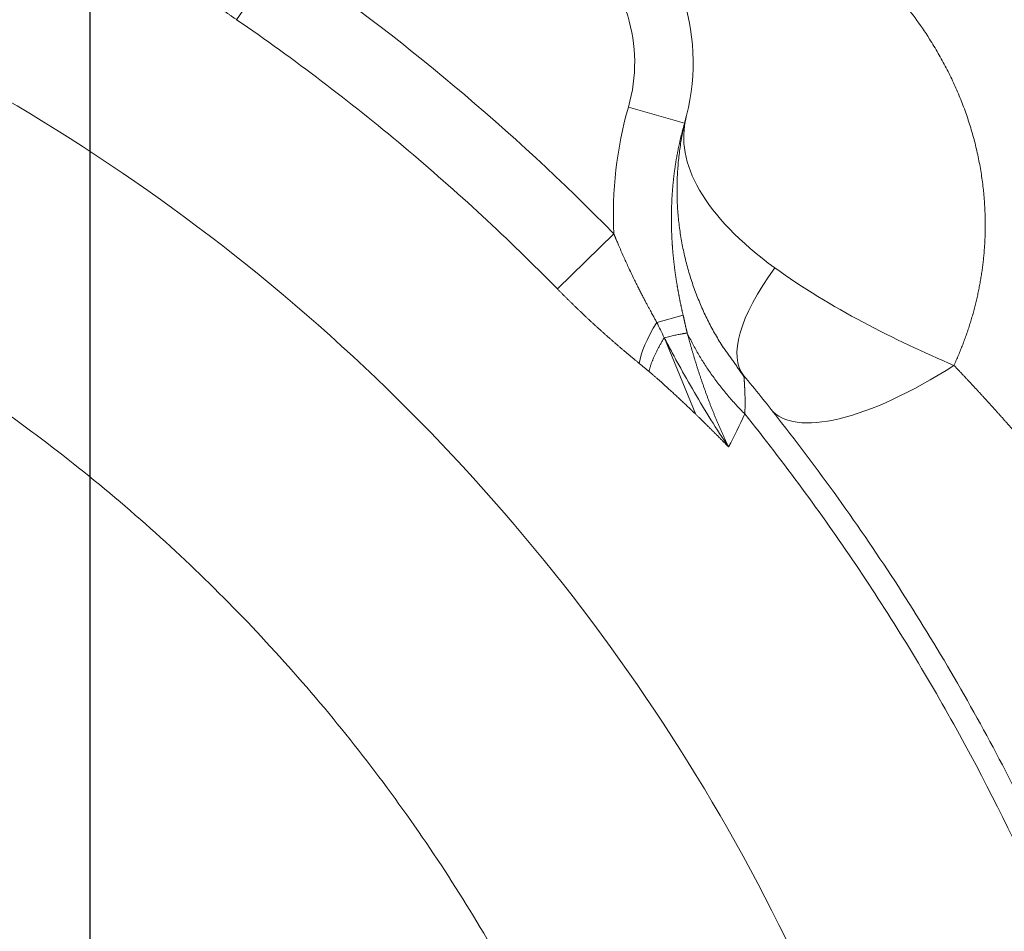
# Model space of a CAD drawing. Header units: millimetres. Extents: x 176 to 9387, y -11044 to -3322.
# Tile 218 of 256: x 8352 to 8386, y -9740 to -9709. Entities that reach past the tile are written whole.
import ezdxf

# ---------------------------------------------------------------- set-up
doc = ezdxf.new("R2010")
doc.units = ezdxf.units.MM
doc.header["$LTSCALE"] = 0.3175
doc.layers.add('1轮廓实线层', color=7, linetype='Continuous', lineweight=18)
doc.layers.add('7标注层', color=4, linetype='Continuous', lineweight=13)
doc.styles.add('PC_TEXTSTYLE', font='ISOCP.SHX', dxfattribs={"width": 0.707, "bigfont": 'GBCBIG.SHX'})
doc.dimstyles.new('GB_LINEAR', dxfattribs={"dimtxt": 3.5, "dimasz": 3.5, "dimexe": 1, "dimexo": 0, "dimgap": 1.5, "dimtad": 1, "dimdsep": 46, "dimtxsty": 'PC_TEXTSTYLE', "dimcen": 0, "dimclrd": 256, "dimclrt": 3, "dimadec": 0, "dimazin": 2, "dimtp": 0.1, "dimtm": 0.1, "dimtfac": 0.71, "dimtdec": 3, "dimtmove": 0, "dimatfit": 3, "dimfxl": 1, "dimtfill": 1, "dimarcsym": 0})

# ---------------------------------------------------------------- blocks, each defined once
blk = doc.blocks.new('*D61')
at = {"layer": '7标注层', "color": 0, "lineweight": -2, "transparency": 16777216}
for p, q in [((8317.856, -9734.193), (8317.856, -9661.514)), ((8354.857, -9924.193), (8354.857, -9661.514))]:
    blk.add_line(p, q, dxfattribs=at)
at = {"layer": '7标注层', "lineweight": -2, "transparency": 16777216}
blk.add_line((8330.106, -9665.014), (8342.607, -9665.014), dxfattribs=at)
at = {"layer": '7标注层', "transparency": 16777216}
for points in [[(8330.106, -9662.972), (8330.106, -9667.055), (8317.856, -9665.014)], [(8342.607, -9667.055), (8342.607, -9662.972), (8354.857, -9665.014)]]:
    blk.add_solid(points, dxfattribs=at)
at = {"layer": 'Defpoints', "color": 0, "transparency": 16777216}
for p in [(8354.857, -9665.014), (8317.856, -9734.193), (8354.857, -9924.193)]:
    blk.add_point(p, dxfattribs=at)
at = {"layer": '7标注层', "color": 3, "transparency": 16777216, "insert": (8336.357, -9653.639), "char_height": 12.25, "attachment_point": 5, "style": 'PC_TEXTSTYLE', "bg_fill": 3, "box_fill_scale": 1.1, "bg_fill_color": 257, "bg_fill_transparency": 0}
blk.add_mtext('37', dxfattribs=at)

msp = doc.modelspace()

# ---------------------------------------------------------------- linework, layer by layer
at = {"layer": '1轮廓实线层'}
for p, q in [((8361.39597, -9706.7461), (8359.8661, -9708.97341)), ((8375.20027, -9712.5188), (8373.27853, -9711.9648)), ((8372.77777, -9716.3023), (8370.84887, -9718.19368)), ((8375.15151, -9719.09351), (8374.25129, -9719.3396)), ((8375.58714, -9722.49003), (8374.51112, -9719.87486)), ((8377.23129, -9721.16611), (8377.2329, -9721.18313))]:
    msp.add_line(p, q, dxfattribs=at)
for radius in [7.5, 7.5, 5.5]:
    msp.add_arc((8367.99374, -9710.44133), radius, 343.918987, 116.074579, dxfattribs=at)
for centre, major_axis, ratio, start_param, end_param in [((8383.40024, -9716.07262), (6.16884, 5.09366), 0.34110078, 2.21902829, 3.14159265), ((8375.67127, -9718.95141), (-1.90521, -2.31737), 0.30934905, 5.12450211, 5.80787829), ((8384.42352, -9717.33632), (-6.26515, -4.97473), 0.35342926, 0, 1.29719981)]:
    msp.add_ellipse(centre, major_axis=major_axis, ratio=ratio, start_param=start_param, end_param=end_param, dxfattribs=at)
for points, knots in [([(8288.6896, -9709.07232), (8291.27651, -9707.83776), (8293.94048, -9706.76911), (8299.37858, -9704.97706), (8307.70088, -9702.80679), (8316.32021, -9702.24957), (8327.71023, -9702.95329), (8333.35403, -9704.02848), (8344.18401, -9707.54873), (8349.37021, -9709.99379), (8358.96165, -9716.09193), (8363.3669, -9719.74502), (8371.1248, -9728.02414), (8374.47745, -9732.65017), (8379.92586, -9742.5817), (8382.02162, -9747.88719), (8384.83111, -9758.84442), (8385.54486, -9764.49615), (8385.55123, -9775.79349), (8384.84386, -9781.43909), (8382.05657, -9792.37418), (8379.97665, -9797.66367), (8374.57693, -9807.56023), (8367.93733, -9816.77437), (8354.88301, -9827.69907), (8339.54581, -9835.05914), (8322.87578, -9838.40626), (8305.90132, -9837.54034), (8295.08017, -9834.19157), (8289.95943, -9831.87672)], [0, 0, 0, 0, 0.03125, 0.03125, 0.0625, 0.125, 0.125, 0.1875, 0.1875, 0.25, 0.25, 0.3125, 0.3125, 0.375, 0.375, 0.4375, 0.4375, 0.5, 0.5, 0.5625, 0.5625, 0.625, 0.625, 0.6875, 0.75, 0.8125, 0.875, 0.9375, 1, 1, 1, 1]), ([(8374.85964, -9703.11412), (8374.87827, -9703.12049), (8374.91556, -9703.13325), (8374.97135, -9703.15256), (8375.02709, -9703.17202), (8375.08275, -9703.19163), (8375.13836, -9703.21139), (8375.19389, -9703.23131), (8375.24936, -9703.25139), (8375.30477, -9703.27162), (8375.36011, -9703.29201), (8375.41538, -9703.31256), (8375.47059, -9703.33327), (8375.52574, -9703.35414), (8375.58081, -9703.37517), (8375.63583, -9703.39635), (8375.69077, -9703.4177), (8375.74565, -9703.43921), (8375.80047, -9703.46089), (8375.85522, -9703.48272), (8375.9099, -9703.50473), (8375.96452, -9703.52689), (8376.01908, -9703.54922), (8376.07357, -9703.57172), (8376.12799, -9703.59438), (8376.18235, -9703.61722), (8376.23664, -9703.64022), (8376.29086, -9703.66338), (8376.34502, -9703.68672), (8376.39912, -9703.71023), (8376.45315, -9703.73391), (8376.50711, -9703.75776), (8376.56101, -9703.78178), (8376.61484, -9703.80598), (8376.66861, -9703.83035), (8376.72231, -9703.85489), (8376.77595, -9703.87961), (8376.82952, -9703.90451), (8376.88302, -9703.92958), (8376.93646, -9703.95483), (8376.98984, -9703.98026), (8377.04315, -9704.00586), (8377.09639, -9704.03165), (8377.14957, -9704.05761), (8377.20268, -9704.08376), (8377.25573, -9704.11009), (8377.30871, -9704.1366), (8377.36162, -9704.1633), (8377.41447, -9704.19018), (8377.46726, -9704.21724), (8377.51998, -9704.24449), (8377.57263, -9704.27193), (8377.62522, -9704.29955), (8377.67774, -9704.32736), (8377.7302, -9704.35536), (8377.78259, -9704.38355), (8377.83492, -9704.41193), (8377.88718, -9704.4405), (8377.93937, -9704.46926), (8377.9915, -9704.49821), (8378.04356, -9704.52736), (8378.09556, -9704.5567), (8378.1475, -9704.58624), (8378.19936, -9704.61597), (8378.25116, -9704.6459), (8378.3029, -9704.67602), (8378.35457, -9704.70635), (8378.40618, -9704.73687), (8378.45772, -9704.76759), (8378.50919, -9704.79851), (8378.5606, -9704.82964), (8378.61194, -9704.86096), (8378.66322, -9704.89249), (8378.71443, -9704.92422), (8378.76558, -9704.95616), (8378.81666, -9704.9883), (8378.86768, -9705.02065), (8378.91863, -9705.0532), (8378.96951, -9705.08596), (8379.02033, -9705.11893), (8379.07108, -9705.15211), (8379.12177, -9705.1855), (8379.17239, -9705.21911), (8379.22295, -9705.25292), (8379.27344, -9705.28694), (8379.32387, -9705.32118), (8379.37423, -9705.35564), (8379.42452, -9705.39031), (8379.47475, -9705.42519), (8379.52491, -9705.46029), (8379.57501, -9705.49561), (8379.62505, -9705.53115), (8379.67501, -9705.56691), (8379.72491, -9705.60288), (8379.77475, -9705.63908), (8379.82452, -9705.6755), (8379.87423, -9705.71214), (8380.15584, -9705.92129), (8380.65353, -9706.31359), (8381.33391, -9706.91563), (8381.96807, -9707.54759), (8382.55598, -9708.21004), (8383.09759, -9708.90357), (8383.53643, -9709.54584), (8383.88684, -9710.12253), (8384.16076, -9710.62162), (8384.40924, -9711.12669), (8384.63225, -9711.6375), (8384.82979, -9712.15378), (8385.00187, -9712.67527), (8385.14848, -9713.20173), (8385.26961, -9713.73288), (8385.36526, -9714.26849), (8385.41622, -9714.6605), (8385.44095, -9714.90365), (8385.44962, -9714.99628), (8385.45752, -9715.0889), (8385.46467, -9715.18151), (8385.47105, -9715.27409), (8385.47668, -9715.36665), (8385.48154, -9715.45919), (8385.48565, -9715.5517), (8385.489, -9715.64418), (8385.49158, -9715.73663), (8385.49341, -9715.82905), (8385.49447, -9715.92144), (8385.49478, -9716.0138), (8385.49433, -9716.10611), (8385.49311, -9716.19839), (8385.49114, -9716.29062), (8385.48841, -9716.38281), (8385.48491, -9716.47496), (8385.48066, -9716.56706), (8385.47565, -9716.65912), (8385.46988, -9716.75112), (8385.46334, -9716.84307), (8385.45605, -9716.93497), (8385.448, -9717.02681), (8385.43919, -9717.1186), (8385.42961, -9717.21032), (8385.41928, -9717.30199), (8385.40819, -9717.39359), (8385.39634, -9717.48513), (8385.38373, -9717.57661), (8385.37036, -9717.66801), (8385.35622, -9717.75935), (8385.34133, -9717.85062), (8385.32568, -9717.94181), (8385.30927, -9718.03293), (8385.2921, -9718.12398), (8385.27417, -9718.21495), (8385.25548, -9718.30583), (8385.23603, -9718.39664), (8385.21582, -9718.48737), (8385.19485, -9718.57801), (8385.17312, -9718.66857), (8385.15063, -9718.75904), (8385.12738, -9718.84942), (8385.10337, -9718.93971), (8385.0786, -9719.02991), (8385.05307, -9719.12002), (8385.02678, -9719.21003), (8384.99973, -9719.29995), (8384.97192, -9719.38977), (8384.94335, -9719.47949), (8384.91402, -9719.56911), (8384.88394, -9719.65863), (8384.85309, -9719.74804), (8384.82148, -9719.83735), (8384.78911, -9719.92656), (8384.75598, -9720.01565), (8384.72209, -9720.10464), (8384.68745, -9720.19352), (8384.65204, -9720.28228), (8384.61587, -9720.37093), (8384.57894, -9720.45947), (8384.54126, -9720.54789), (8384.5028, -9720.63619), (8384.46363, -9720.72439), (8384.43689, -9720.78306), (8384.42352, -9720.8124)], [0, 0, 0, 0, 0.00241378, 0.0048307, 0.00725079, 0.00967408, 0.0121006, 0.01453038, 0.01696344, 0.01939982, 0.02183954, 0.02428262, 0.02672911, 0.02917902, 0.03163238, 0.03408923, 0.03654958, 0.03901347, 0.04148092, 0.04395196, 0.04642662, 0.04890492, 0.05138689, 0.05387256, 0.05636195, 0.05885509, 0.06135201, 0.06385273, 0.06635728, 0.06886569, 0.07137797, 0.07389416, 0.07641428, 0.07893836, 0.08146642, 0.08399849, 0.08653459, 0.08907475, 0.09161899, 0.09416734, 0.09671982, 0.09927646, 0.10183727, 0.1044023, 0.10697155, 0.10954505, 0.11212283, 0.11470491, 0.11729132, 0.11988207, 0.1224772, 0.12507672, 0.12768065, 0.13028903, 0.13290187, 0.1355192, 0.13814104, 0.14076741, 0.14339833, 0.14603384, 0.14867394, 0.15131866, 0.15396802, 0.15662205, 0.15928077, 0.16194419, 0.16461235, 0.16728525, 0.16996293, 0.17264541, 0.17533269, 0.17802482, 0.1807218, 0.18342366, 0.18613042, 0.1888421, 0.19155871, 0.19428029, 0.19700684, 0.1997384, 0.20247498, 0.20521659, 0.20796327, 0.21071502, 0.21347188, 0.21623385, 0.21900096, 0.22177323, 0.22455067, 0.22733331, 0.23012116, 0.23291424, 0.23571258, 0.23851618, 0.24132508, 0.24413928, 0.2469588, 0.24978367, 0.29221723, 0.33418807, 0.37576348, 0.41701265, 0.45800645, 0.49881706, 0.52552006, 0.55177899, 0.57761777, 0.60306147, 0.62813639, 0.65286995, 0.67729078, 0.70142857, 0.72531411, 0.74897914, 0.75300661, 0.75702321, 0.7610291, 0.76502445, 0.76900942, 0.7729842, 0.77694896, 0.78090386, 0.78484909, 0.78878483, 0.79271125, 0.79662853, 0.80053686, 0.80443641, 0.80832738, 0.81220994, 0.81608428, 0.81995059, 0.82380906, 0.82765987, 0.83150323, 0.83533932, 0.83916832, 0.84299045, 0.84680589, 0.85061484, 0.8544175, 0.85821406, 0.86200472, 0.86578969, 0.86956916, 0.87334334, 0.87711243, 0.88087663, 0.88463615, 0.88839119, 0.89214196, 0.89588866, 0.89963151, 0.90337071, 0.90710646, 0.91083898, 0.91456848, 0.91829517, 0.92201925, 0.92574095, 0.92946046, 0.933178, 0.93689379, 0.94060804, 0.94432095, 0.94803275, 0.95174364, 0.95545384, 0.95916356, 0.96287302, 0.96658243, 0.970292, 0.97400194, 0.97771248, 0.98142382, 0.98513617, 0.98884975, 0.99256478, 0.99628145, 1, 1, 1, 1]), ([(8359.8661, -9708.97341), (8359.85228, -9708.9639), (8359.82462, -9708.94489), (8359.7832, -9708.9163), (8359.74182, -9708.88765), (8359.70048, -9708.85893), (8359.65919, -9708.83015), (8359.61794, -9708.80131), (8359.57674, -9708.77241), (8359.53558, -9708.74344), (8359.49446, -9708.71442), (8359.45339, -9708.68533), (8359.41236, -9708.65617), (8359.37137, -9708.62696), (8359.33043, -9708.59768), (8359.28954, -9708.56833), (8359.24868, -9708.53893), (8359.20787, -9708.50946), (8359.1671, -9708.47992), (8359.12637, -9708.45033), (8359.08569, -9708.42067), (8359.04505, -9708.39095), (8359.00445, -9708.36116), (8358.9639, -9708.33131), (8358.92339, -9708.30139), (8358.88291, -9708.27141), (8358.84249, -9708.24137), (8358.8021, -9708.21126), (8358.76175, -9708.18109), (8358.72145, -9708.15086), (8358.68119, -9708.12056), (8358.64097, -9708.09019), (8358.60079, -9708.05976), (8358.56065, -9708.02927), (8358.52055, -9707.99871), (8358.48049, -9707.96809), (8358.44048, -9707.9374), (8358.4005, -9707.90665), (8358.36057, -9707.87583), (8358.32067, -9707.84495), (8358.28082, -9707.814), (8358.241, -9707.78299), (8358.20123, -9707.75191), (8358.1615, -9707.72076), (8358.1218, -9707.68955), (8358.08215, -9707.65828), (8358.04253, -9707.62694), (8358.00296, -9707.59553), (8357.96342, -9707.56406), (8357.92392, -9707.53252), (8357.88446, -9707.50092), (8357.84505, -9707.46925), (8357.80567, -9707.43751), (8357.76632, -9707.40571), (8357.72702, -9707.37384), (8357.68776, -9707.3419), (8357.64853, -9707.3099), (8357.60934, -9707.27783), (8357.57019, -9707.2457), (8357.53108, -9707.21349), (8357.49201, -9707.18123), (8357.45297, -9707.14889), (8357.41397, -9707.11649), (8357.37501, -9707.08402), (8357.33609, -9707.05148), (8357.2972, -9707.01888), (8357.25835, -9706.98621), (8357.21954, -9706.95347), (8357.18077, -9706.92067), (8357.14203, -9706.88779), (8357.10333, -9706.85485), (8357.06466, -9706.82185), (8357.02603, -9706.78877), (8356.98744, -9706.75563), (8356.94889, -9706.72242), (8356.91036, -9706.68914), (8356.88474, -9706.66692), (8356.87192, -9706.65581)], [0, 0, 0, 0, 0.01303999, 0.02607979, 0.03911974, 0.05216019, 0.06520147, 0.07824393, 0.09128791, 0.10433375, 0.11738179, 0.13043237, 0.14348583, 0.15654251, 0.16960275, 0.18266689, 0.19573527, 0.20880823, 0.2218861, 0.23496922, 0.24805794, 0.26115258, 0.27425348, 0.28736097, 0.3004754, 0.3135971, 0.3267264, 0.33986362, 0.35300912, 0.36616321, 0.37932622, 0.3924985, 0.40568036, 0.41887213, 0.43207415, 0.44528674, 0.45851023, 0.47174493, 0.48499118, 0.4982493, 0.51151961, 0.52480243, 0.53809809, 0.55140689, 0.56472917, 0.57806523, 0.5914154, 0.60477999, 0.61815931, 0.63155368, 0.6449634, 0.6583888, 0.67183017, 0.68528783, 0.69876209, 0.71225324, 0.7257616, 0.73928747, 0.75283115, 0.76639294, 0.77997315, 0.79357206, 0.80718999, 0.82082721, 0.83448404, 0.84816075, 0.86185765, 0.87557503, 0.88931317, 0.90307236, 0.91685288, 0.93065503, 0.94447909, 0.95832533, 0.97219405, 0.98608551, 1, 1, 1, 1]), ([(8370.84887, -9718.19368), (8369.17164, -9716.48333), (8367.4118, -9714.85531), (8363.74485, -9711.77743), (8361.83777, -9710.32755), (8359.8661, -9708.97341)], [0, 0, 0, 0, 0.5, 0.5, 1, 1, 1, 1]), ([(8292.572, -9717.20877), (8294.8174, -9716.13733), (8297.11042, -9715.2185), (8301.78779, -9713.67452), (8304.17218, -9713.04934), (8307.8192, -9712.33779), (8309.05022, -9712.1382), (8311.50639, -9711.8195), (8312.73406, -9711.69966), (8316.41587, -9711.456), (8318.8688, -9711.4474), (8322.54579, -9711.66602), (8323.77104, -9711.77767), (8325.60832, -9712.00378), (8326.22064, -9712.08893), (8327.44508, -9712.27901), (8328.05812, -9712.38412), (8331.11148, -9712.95762), (8333.50011, -9713.56553), (8338.17236, -9715.0711), (8340.45593, -9715.96891), (8343.80239, -9717.53323), (8344.90468, -9718.09109), (8346.53781, -9718.98388), (8347.07951, -9719.29128), (8348.14881, -9719.92074), (8348.67715, -9720.24319), (8351.2876, -9721.89368), (8353.27644, -9723.33588), (8357.06123, -9726.45637), (8358.85719, -9728.13465), (8361.40145, -9730.83525), (8362.22715, -9731.76958), (8363.80854, -9733.67778), (8364.56546, -9734.65251), (8366.73728, -9737.63711), (8368.05377, -9739.70707), (8370.42343, -9744.0078), (8371.47719, -9746.24018), (8373.31026, -9750.86451), (8374.07139, -9753.20996), (8375.29207, -9757.96545), (8375.75159, -9760.37549), (8376.21476, -9764.03899), (8376.33132, -9765.26826), (8376.44799, -9767.12461), (8376.47721, -9767.74659), (8376.51569, -9768.98765), (8376.52502, -9769.60691), (8376.52257, -9772.69702), (8376.36439, -9775.14926), (8375.74558, -9780.01533), (8375.28495, -9782.42917), (8374.51375, -9785.42164), (8374.34969, -9786.01889), (8374.00176, -9787.21087), (8373.8178, -9787.80571), (8373.24021, -9789.57366), (8372.81969, -9790.73457), (8371.45434, -9794.16536), (8370.40623, -9796.38358), (8368.03395, -9800.68194), (8366.70996, -9802.76216), (8363.77763, -9806.78037), (8362.19853, -9808.67787), (8358.82737, -9812.2483), (8357.03448, -9813.9228), (8354.18435, -9816.26864), (8353.2074, -9817.02282), (8351.19836, -9818.4743), (8350.16501, -9819.17199), (8347.02563, -9821.14906), (8344.86669, -9822.32404), (8340.42102, -9824.39712), (8338.13427, -9825.29517), (8335.19332, -9826.23895), (8334.601, -9826.41875), (8333.408, -9826.76025), (8332.80654, -9826.92212), (8331.00222, -9827.37717), (8329.79593, -9827.64094), (8326.16708, -9828.31654), (8323.73458, -9828.61316), (8318.84316, -9828.90001), (8316.38428, -9828.89076), (8313.29377, -9828.68301), (8312.67375, -9828.63148), (8311.43739, -9828.50893), (8310.82185, -9828.43802), (8308.98306, -9828.19673), (8307.76763, -9827.9978), (8304.15219, -9827.28855), (8301.78272, -9826.66678), (8298.28909, -9825.51316), (8297.13469, -9825.09165), (8295.41857, -9824.40286), (8294.84912, -9824.16383), (8294.14059, -9823.85306), (8293.99905, -9823.79031), (8293.82232, -9823.71112), (8293.78699, -9823.69524), (8293.734, -9823.67137), (8293.71635, -9823.66341), (8293.68986, -9823.65144), (8293.68103, -9823.64745), (8293.66338, -9823.63947), (8293.65455, -9823.63548), (8293.5751, -9823.59957), (8293.50447, -9823.56769), (8293.15126, -9823.40846), (8292.86853, -9823.28164), (8292.58565, -9823.15539)], [0, 0, 0, 0, 0.03125, 0.03125, 0.0625, 0.0625, 0.078125, 0.078125, 0.09375, 0.09375, 0.125, 0.125, 0.140625, 0.140625, 0.1484375, 0.1484375, 0.15625, 0.15625, 0.1875, 0.1875, 0.21875, 0.21875, 0.234375, 0.234375, 0.2421875, 0.2421875, 0.25, 0.25, 0.28125, 0.28125, 0.3125, 0.3125, 0.328125, 0.328125, 0.34375, 0.34375, 0.375, 0.375, 0.40625, 0.40625, 0.4375, 0.4375, 0.46875, 0.46875, 0.484375, 0.484375, 0.4921875, 0.4921875, 0.5, 0.5, 0.53125, 0.53125, 0.5625, 0.5625, 0.5703125, 0.5703125, 0.578125, 0.578125, 0.59375, 0.59375, 0.625, 0.625, 0.65625, 0.65625, 0.6875, 0.6875, 0.71875, 0.71875, 0.734375, 0.734375, 0.75, 0.75, 0.78125, 0.78125, 0.8125, 0.8125, 0.8203125, 0.8203125, 0.828125, 0.828125, 0.84375, 0.84375, 0.875, 0.875, 0.90625, 0.90625, 0.9140625, 0.9140625, 0.921875, 0.921875, 0.9375, 0.9375, 0.96875, 0.96875, 0.984375, 0.984375, 0.9921875, 0.9921875, 0.99414063, 0.99414063, 0.99462891, 0.99462891, 0.99487305, 0.99487305, 0.99499512, 0.99499512, 0.99511719, 0.99511719, 0.99609375, 0.99609375, 1, 1, 1, 1]), ([(8378.29062, -9717.4707), (8377.08596, -9716.59857), (8376.2168, -9715.68079), (8375.20915, -9713.93284), (8375.05834, -9713.08345), (8375.25747, -9712.30899)], [0, 0, 0, 0, 0.5, 0.5, 1, 1, 1, 1]), ([(8375.20028, -9712.51882), (8375.19566, -9712.5349), (8375.18644, -9712.56705), (8375.17289, -9712.61533), (8375.15955, -9712.66362), (8375.14645, -9712.71193), (8375.13358, -9712.76026), (8375.12093, -9712.80859), (8375.10852, -9712.85694), (8375.09633, -9712.9053), (8375.08437, -9712.95366), (8375.07263, -9713.00203), (8375.06113, -9713.0504), (8375.04984, -9713.09877), (8375.03878, -9713.14714), (8375.02795, -9713.19551), (8375.01734, -9713.24388), (8375.00695, -9713.29224), (8374.99678, -9713.34059), (8374.98683, -9713.38894), (8374.9771, -9713.43727), (8374.96759, -9713.48559), (8374.9583, -9713.5339), (8374.94923, -9713.58219), (8374.94038, -9713.63046), (8374.93174, -9713.67871), (8374.92331, -9713.72695), (8374.9151, -9713.77516), (8374.9071, -9713.82335), (8374.89932, -9713.87151), (8374.89175, -9713.91965), (8374.88438, -9713.96776), (8374.87723, -9714.01584), (8374.87028, -9714.06389), (8374.86355, -9714.1119), (8374.85702, -9714.15988), (8374.85069, -9714.20783), (8374.84457, -9714.25574), (8374.83865, -9714.30361), (8374.83294, -9714.35144), (8374.82743, -9714.39923), (8374.82211, -9714.44698), (8374.817, -9714.49468), (8374.81209, -9714.54235), (8374.80737, -9714.58996), (8374.80285, -9714.63753), (8374.79852, -9714.68504), (8374.79439, -9714.73251), (8374.79045, -9714.77993), (8374.7867, -9714.8273), (8374.78315, -9714.87461), (8374.77978, -9714.92187), (8374.7766, -9714.96907), (8374.77361, -9715.01621), (8374.7708, -9715.0633), (8374.76818, -9715.11033), (8374.76575, -9715.1573), (8374.76349, -9715.2042), (8374.76142, -9715.25105), (8374.75953, -9715.29783), (8374.75781, -9715.34455), (8374.75628, -9715.3912), (8374.75492, -9715.43779), (8374.75374, -9715.48431), (8374.75273, -9715.53077), (8374.75189, -9715.57715), (8374.75122, -9715.62346), (8374.75073, -9715.66971), (8374.7504, -9715.71588), (8374.75025, -9715.76198), (8374.75026, -9715.80801), (8374.75043, -9715.85396), (8374.75077, -9715.89984), (8374.75127, -9715.94565), (8374.75194, -9715.99137), (8374.75276, -9716.03703), (8374.75375, -9716.0826), (8374.75489, -9716.1281), (8374.75619, -9716.17351), (8374.75764, -9716.21885), (8374.75925, -9716.26411), (8374.76102, -9716.30928), (8374.76293, -9716.35438), (8374.76499, -9716.39939), (8374.76721, -9716.44432), (8374.76957, -9716.48917), (8374.77208, -9716.53393), (8374.77473, -9716.57861), (8374.77753, -9716.62321), (8374.78046, -9716.66771), (8374.78355, -9716.71214), (8374.78677, -9716.75648), (8374.79013, -9716.80073), (8374.79363, -9716.84489), (8374.79726, -9716.88897), (8374.80103, -9716.93295), (8374.80493, -9716.97685), (8374.80897, -9717.02066), (8374.81314, -9717.06439), (8374.81743, -9717.10802), (8374.82186, -9717.15156), (8374.82641, -9717.19502), (8374.83109, -9717.23838), (8374.8359, -9717.28165), (8374.84082, -9717.32483), (8374.84587, -9717.36792), (8374.85105, -9717.41092), (8374.85634, -9717.45382), (8374.86175, -9717.49663), (8374.86727, -9717.53936), (8374.87291, -9717.58198), (8374.87867, -9717.62452), (8374.88454, -9717.66696), (8374.89052, -9717.70931), (8374.89662, -9717.75157), (8374.90282, -9717.79373), (8374.90913, -9717.8358), (8374.91555, -9717.87778), (8374.92207, -9717.91966), (8374.9287, -9717.96145), (8374.93543, -9718.00314), (8374.94227, -9718.04474), (8374.9492, -9718.08625), (8374.95623, -9718.12766), (8374.96336, -9718.16898), (8374.97059, -9718.21021), (8374.97791, -9718.25134), (8374.98533, -9718.29237), (8374.99284, -9718.33332), (8375.00044, -9718.37417), (8375.00814, -9718.41492), (8375.01592, -9718.45558), (8375.02379, -9718.49615), (8375.03174, -9718.53662), (8375.03978, -9718.577), (8375.04791, -9718.61729), (8375.05611, -9718.65748), (8375.0644, -9718.69758), (8375.07277, -9718.73759), (8375.08122, -9718.7775), (8375.08974, -9718.81733), (8375.09835, -9718.85705), (8375.10702, -9718.89669), (8375.11577, -9718.93623), (8375.12459, -9718.97569), (8375.13349, -9719.01504), (8375.14245, -9719.05431), (8375.14849, -9719.08045), (8375.15151, -9719.09351)], [0, 0, 0, 0, 0.00752987, 0.01505341, 0.02257053, 0.03008112, 0.03758509, 0.04508235, 0.05257279, 0.06005633, 0.06753287, 0.07500233, 0.0824646, 0.08991961, 0.09736725, 0.10480745, 0.11224011, 0.11966515, 0.12708246, 0.13449196, 0.14189356, 0.14928719, 0.15667274, 0.16405015, 0.17141933, 0.1787802, 0.18613268, 0.19347669, 0.20081216, 0.20813901, 0.21545716, 0.22276654, 0.23006708, 0.2373587, 0.24464134, 0.25191493, 0.25917938, 0.26643465, 0.27368066, 0.28091735, 0.28814465, 0.2953625, 0.30257084, 0.3097696, 0.31695873, 0.32413817, 0.33130786, 0.33846775, 0.34561778, 0.35275789, 0.35988804, 0.36700817, 0.37411823, 0.38121817, 0.38830794, 0.39538751, 0.40245681, 0.4095158, 0.41656445, 0.42360271, 0.43063054, 0.43764789, 0.44465473, 0.45165103, 0.45863673, 0.46561181, 0.47257624, 0.47952997, 0.48647298, 0.49340523, 0.5003267, 0.50723735, 0.51413716, 0.5210261, 0.52790414, 0.53477126, 0.54162743, 0.54847263, 0.55530684, 0.56213004, 0.56894221, 0.57574333, 0.58253338, 0.58931234, 0.5960802, 0.60283695, 0.60958256, 0.61631703, 0.62304035, 0.62975249, 0.63645346, 0.64314325, 0.64982184, 0.65648922, 0.6631454, 0.66979036, 0.6764241, 0.68304661, 0.6896579, 0.69625796, 0.70284679, 0.70942438, 0.71599074, 0.72254587, 0.72908977, 0.73562241, 0.7421438, 0.74865394, 0.75515285, 0.76164051, 0.76811696, 0.77458219, 0.78103622, 0.78747905, 0.79391071, 0.80033119, 0.80674052, 0.81313871, 0.81952577, 0.82590172, 0.83226657, 0.83862035, 0.84496307, 0.85129474, 0.85761539, 0.86392503, 0.87022369, 0.87651138, 0.88278813, 0.88905396, 0.89530888, 0.90155294, 0.90778613, 0.9140085, 0.92022007, 0.92642085, 0.93261089, 0.9387902, 0.94495884, 0.95111685, 0.95726423, 0.963401, 0.96952719, 0.97564281, 0.98174788, 0.98784242, 0.99392646, 1, 1, 1, 1]), ([(8372.78088, -9716.30215), (8372.78093, -9716.3024), (8372.78104, -9716.30309), (8372.78144, -9716.30437), (8372.78202, -9716.30621), (8372.78284, -9716.30859), (8372.78388, -9716.31153), (8372.78514, -9716.31501), (8372.78664, -9716.31903), (8372.78836, -9716.32361), (8372.79031, -9716.32873), (8372.79248, -9716.3344), (8372.79489, -9716.34061), (8372.79753, -9716.34737), (8372.8004, -9716.35467), (8372.8035, -9716.36252), (8372.80683, -9716.37091), (8372.8104, -9716.37984), (8372.8142, -9716.38931), (8372.81824, -9716.39933), (8372.82252, -9716.40988), (8372.82703, -9716.42097), (8372.83179, -9716.4326), (8372.83679, -9716.44477), (8372.84203, -9716.45747), (8372.84751, -9716.4707), (8372.85324, -9716.48447), (8372.86612, -9716.51526), (8372.88628, -9716.56318), (8372.91385, -9716.62833), (8372.95951, -9716.73542), (8373.02503, -9716.88706), (8373.13446, -9717.13506), (8373.28088, -9717.45753), (8373.42648, -9717.76502), (8373.54319, -9718.00365), (8373.61723, -9718.15198), (8373.68775, -9718.29094), (8373.7546, -9718.42073), (8373.81762, -9718.54153), (8373.8767, -9718.65351), (8373.93174, -9718.75684), (8373.98267, -9718.85164), (8374.02944, -9718.93804), (8374.07199, -9719.01614), (8374.11029, -9719.08605), (8374.14432, -9719.14783), (8374.17405, -9719.20156), (8374.19948, -9719.24729), (8374.22059, -9719.28509), (8374.23736, -9719.31499), (8374.24714, -9719.33226), (8374.25129, -9719.3396)], [0, 0, 0, 0, 0.00022211, 0.00061697, 0.00118591, 0.00192931, 0.00284731, 0.00393998, 0.00520733, 0.00664935, 0.00826602, 0.01005728, 0.01202311, 0.01416343, 0.01647818, 0.01896729, 0.02163068, 0.02446825, 0.02747991, 0.03066556, 0.03402509, 0.03755838, 0.04126532, 0.04514577, 0.0491996, 0.05342667, 0.05782683, 0.06239992, 0.08296665, 0.10384119, 0.12502205, 0.18602596, 0.25009951, 0.36510723, 0.49988531, 0.55193346, 0.60103183, 0.64720985, 0.69049561, 0.73091581, 0.76849566, 0.80325882, 0.8352274, 0.86442183, 0.89086089, 0.91456164, 0.93553943, 0.95380788, 0.96937887, 0.98226255, 0.99246735, 1, 1, 1, 1]), ([(8373.64921, -9720.7422), (8373.63604, -9720.73149), (8373.60972, -9720.71009), (8373.57027, -9720.67789), (8373.53089, -9720.64566), (8373.49156, -9720.61337), (8373.4523, -9720.58103), (8373.4131, -9720.54865), (8373.37396, -9720.51622), (8373.33488, -9720.48375), (8373.29586, -9720.45123), (8373.25691, -9720.41866), (8373.21801, -9720.38604), (8373.17917, -9720.35337), (8373.1404, -9720.32066), (8373.10168, -9720.2879), (8373.06303, -9720.25509), (8373.02443, -9720.22223), (8372.9859, -9720.18932), (8372.94742, -9720.15637), (8372.909, -9720.12337), (8372.87065, -9720.09031), (8372.83235, -9720.05721), (8372.79411, -9720.02406), (8372.75593, -9719.99086), (8372.71781, -9719.95762), (8372.67975, -9719.92432), (8372.64175, -9719.89097), (8372.6038, -9719.85757), (8372.56591, -9719.82413), (8372.52809, -9719.79063), (8372.49032, -9719.75708), (8372.45261, -9719.72349), (8372.41495, -9719.68984), (8372.37736, -9719.65614), (8372.33982, -9719.62239), (8372.30234, -9719.58859), (8372.26491, -9719.55474), (8372.22755, -9719.52084), (8372.19024, -9719.48689), (8372.15299, -9719.45289), (8372.11579, -9719.41883), (8372.07866, -9719.38473), (8372.04157, -9719.35057), (8372.00455, -9719.31636), (8371.96758, -9719.2821), (8371.93067, -9719.24779), (8371.89381, -9719.21342), (8371.85701, -9719.17901), (8371.82027, -9719.14454), (8371.78358, -9719.11002), (8371.74695, -9719.07544), (8371.71037, -9719.04081), (8371.67385, -9719.00614), (8371.63738, -9718.9714), (8371.60097, -9718.93662), (8371.56462, -9718.90178), (8371.52831, -9718.86689), (8371.49207, -9718.83194), (8371.45588, -9718.79695), (8371.41974, -9718.76189), (8371.38366, -9718.72679), (8371.34763, -9718.69163), (8371.31165, -9718.65642), (8371.27573, -9718.62115), (8371.23987, -9718.58583), (8371.20406, -9718.55045), (8371.1683, -9718.51502), (8371.13259, -9718.47954), (8371.09694, -9718.444), (8371.06134, -9718.40841), (8371.0258, -9718.37276), (8370.9903, -9718.33705), (8370.95486, -9718.3013), (8370.91948, -9718.26548), (8370.88414, -9718.22962), (8370.86063, -9718.20566), (8370.84887, -9718.19368)], [0, 0, 0, 0, 0.01391613, 0.02780897, 0.0416788, 0.05552592, 0.06935061, 0.08315317, 0.0969339, 0.11069309, 0.12443103, 0.13814803, 0.15184438, 0.16552039, 0.17917636, 0.19281259, 0.20642939, 0.22002706, 0.23360592, 0.24716626, 0.26070839, 0.27423264, 0.28773931, 0.30122871, 0.31470115, 0.32815696, 0.34159645, 0.35501993, 0.36842773, 0.38182016, 0.39519754, 0.4085602, 0.42190845, 0.43524263, 0.44856304, 0.46187003, 0.47516391, 0.48844502, 0.50171367, 0.5149702, 0.52821493, 0.54144821, 0.55467035, 0.56788169, 0.58108256, 0.5942733, 0.60745423, 0.6206257, 0.63378804, 0.64694157, 0.66008665, 0.6732236, 0.68635276, 0.69947448, 0.71258908, 0.72569691, 0.73879831, 0.75189361, 0.76498316, 0.77806729, 0.79114635, 0.80422067, 0.81729061, 0.83035649, 0.84341867, 0.85647747, 0.86953326, 0.88258636, 0.89563711, 0.90868587, 0.92173298, 0.93477877, 0.94782359, 0.96086778, 0.97391168, 0.98695564, 1, 1, 1, 1]), ([(8375.15151, -9719.09351), (8375.15329, -9719.10124), (8375.1569, -9719.11685), (8375.16232, -9719.14047), (8375.16779, -9719.16452), (8375.17333, -9719.18899), (8375.17894, -9719.2139), (8375.18461, -9719.23923), (8375.19035, -9719.26499), (8375.19623, -9719.29119), (8375.20223, -9719.31783), (8375.20835, -9719.34493), (8375.21458, -9719.37248), (8375.22108, -9719.40136), (8375.22781, -9719.4311), (8375.23475, -9719.46121), (8375.24153, -9719.49031), (8375.24813, -9719.51838), (8375.25455, -9719.54542), (8375.26078, -9719.57144), (8375.26681, -9719.59641), (8375.27265, -9719.62033), (8375.27831, -9719.6432), (8375.28378, -9719.66501), (8375.28908, -9719.68574), (8375.29263, -9719.69921), (8375.29436, -9719.70576)], [0, 0, 0, 0, 0.03761243, 0.07595227, 0.11502463, 0.15483432, 0.19538583, 0.23668341, 0.27872457, 0.32148081, 0.36496261, 0.40918974, 0.45418576, 0.4999788, 0.55087074, 0.6001002, 0.64767627, 0.69359981, 0.73786518, 0.78046154, 0.82137397, 0.86058439, 0.89807266, 0.93381782, 0.96779957, 1, 1, 1, 1]), ([(8374.50564, -9719.86409), (8374.58573, -9720.0171), (8374.66726, -9720.17134), (8374.83316, -9720.48157), (8374.91755, -9720.63756), (8375.17504, -9721.10721), (8375.35247, -9721.42253), (8375.71917, -9722.05264), (8375.90846, -9722.36746), (8376.29933, -9722.99158), (8376.50092, -9723.3009), (8376.70893, -9723.6048)], [0, 0, 0, 0, 0.125, 0.125, 0.25, 0.25, 0.5, 0.5, 0.75, 0.75, 1, 1, 1, 1]), ([(8375.29465, -9719.70568), (8375.29858, -9719.72059), (8375.30646, -9719.75054), (8375.31842, -9719.79558), (8375.33056, -9719.84093), (8375.34288, -9719.8866), (8375.35537, -9719.93258), (8375.36805, -9719.97887), (8375.38091, -9720.02547), (8375.39396, -9720.07238), (8375.4072, -9720.11959), (8375.42063, -9720.16711), (8375.43425, -9720.21494), (8375.44806, -9720.26307), (8375.46207, -9720.31151), (8375.47629, -9720.36025), (8375.4907, -9720.40929), (8375.50532, -9720.45862), (8375.52014, -9720.50826), (8375.53517, -9720.55819), (8375.55041, -9720.60842), (8375.56586, -9720.65894), (8375.58153, -9720.70976), (8375.59741, -9720.76086), (8375.61351, -9720.81225), (8375.62983, -9720.86393), (8375.64638, -9720.9159), (8375.66314, -9720.96815), (8375.68014, -9721.02068), (8375.69736, -9721.07349), (8375.71481, -9721.12658), (8375.7325, -9721.17995), (8375.75041, -9721.23359), (8375.76857, -9721.2875), (8375.78696, -9721.34168), (8375.80559, -9721.39613), (8375.82447, -9721.45084), (8375.84359, -9721.50582), (8375.86295, -9721.56106), (8375.88256, -9721.61655), (8375.90242, -9721.6723), (8375.92874, -9721.74562), (8375.9617, -9721.83624), (8376.00157, -9721.94384), (8376.04201, -9722.05104), (8376.08301, -9722.15785), (8376.12455, -9722.26423), (8376.16662, -9722.37019), (8376.20922, -9722.47571), (8376.25233, -9722.58079), (8376.29594, -9722.6854), (8376.34004, -9722.78956), (8376.38462, -9722.89323), (8376.42965, -9722.99642), (8376.47514, -9723.09912), (8376.52106, -9723.20131), (8376.5674, -9723.303), (8376.61417, -9723.40415), (8376.66131, -9723.50481), (8376.69305, -9723.57147), (8376.70893, -9723.6048)], [0, 0, 0, 0, 0.01070246, 0.02149319, 0.0323725, 0.04334069, 0.05439803, 0.06554483, 0.07678135, 0.08810789, 0.09952471, 0.11103208, 0.12263026, 0.13431953, 0.14610014, 0.15797233, 0.16993637, 0.18199249, 0.19414093, 0.20638194, 0.21871575, 0.23114257, 0.24366265, 0.25627619, 0.26898342, 0.28178453, 0.29467975, 0.30766928, 0.3207533, 0.33393202, 0.34720563, 0.3605743, 0.37403823, 0.38759758, 0.40125252, 0.41500323, 0.42884986, 0.44279258, 0.45683152, 0.47096685, 0.4851987, 0.49952721, 0.52724193, 0.55497242, 0.58271765, 0.61047662, 0.63824832, 0.66603174, 0.69382592, 0.72162987, 0.74944262, 0.77726322, 0.80509073, 0.83292422, 0.86076277, 0.88860546, 0.9164514, 0.94429972, 0.97214954, 1, 1, 1, 1]), ([(8384.42352, -9720.8124), (8384.44974, -9720.83995), (8384.50217, -9720.89502), (8384.58063, -9720.97776), (8384.65892, -9721.06055), (8384.737, -9721.1434), (8384.8149, -9721.22629), (8384.8926, -9721.30924), (8384.97011, -9721.39223), (8385.04743, -9721.47527), (8385.12456, -9721.55837), (8385.20149, -9721.64151), (8385.27824, -9721.7247), (8385.35479, -9721.80794), (8385.43114, -9721.89122), (8385.50731, -9721.97455), (8385.58328, -9722.05793), (8385.65906, -9722.14135), (8385.73465, -9722.22482), (8385.81005, -9722.30833), (8385.88525, -9722.39188), (8385.96027, -9722.47548), (8386.03509, -9722.55912), (8386.10971, -9722.6428), (8386.18415, -9722.72652), (8386.25839, -9722.81028), (8386.33244, -9722.89409), (8386.4063, -9722.97793), (8386.47997, -9723.06181), (8386.55344, -9723.14573), (8386.62673, -9723.22969), (8386.69982, -9723.31369), (8386.77271, -9723.39772), (8386.84542, -9723.48179), (8386.91793, -9723.5659), (8386.99025, -9723.65004), (8387.06238, -9723.73422), (8387.13432, -9723.81843), (8387.20606, -9723.90267), (8387.27761, -9723.98695), (8387.34897, -9724.07126), (8387.42014, -9724.1556), (8387.49112, -9724.23998), (8387.5619, -9724.32438), (8387.63249, -9724.40882), (8387.70289, -9724.49329), (8387.77309, -9724.57778), (8387.84311, -9724.66231), (8387.91293, -9724.74686), (8387.98256, -9724.83144), (8388.052, -9724.91605), (8388.12124, -9725.00069), (8388.19029, -9725.08535), (8388.25916, -9725.17004), (8388.32782, -9725.25475), (8388.3963, -9725.33949), (8388.46458, -9725.42426), (8388.53268, -9725.50904), (8388.60058, -9725.59385), (8388.66828, -9725.67869), (8388.7358, -9725.76354), (8388.80312, -9725.84842), (8388.87025, -9725.93332), (8388.93719, -9726.01824), (8389.00393, -9726.10318), (8389.07049, -9726.18814), (8389.13685, -9726.27312), (8389.20302, -9726.35812), (8389.269, -9726.44314), (8389.33478, -9726.52817), (8389.40037, -9726.61322), (8389.46577, -9726.69829), (8389.53098, -9726.78337), (8389.596, -9726.86847), (8389.66082, -9726.95359), (8389.72545, -9727.03872), (8389.78989, -9727.12386), (8389.85414, -9727.20902), (8389.91819, -9727.29419), (8389.98206, -9727.37938), (8390.04573, -9727.46458), (8390.10921, -9727.54978), (8390.17249, -9727.635), (8390.23558, -9727.72024), (8390.29849, -9727.80548), (8390.36119, -9727.89073), (8390.42371, -9727.97599), (8390.48604, -9728.06126), (8390.54817, -9728.14653), (8390.61011, -9728.23182), (8390.67186, -9728.31711), (8390.73341, -9728.40241), (8390.79478, -9728.48772), (8390.85595, -9728.57303), (8390.91693, -9728.65835), (8390.97771, -9728.74367), (8391.03831, -9728.829), (8391.1157, -9728.93833), (8391.20971, -9729.07176), (8391.32014, -9729.22942), (8391.43001, -9729.38722), (8391.53931, -9729.54514), (8391.64805, -9729.70319), (8391.75622, -9729.86137), (8391.86382, -9730.01966), (8391.97086, -9730.17808), (8392.07734, -9730.33661), (8392.18325, -9730.49526), (8392.2886, -9730.65401), (8392.39338, -9730.81288), (8392.4976, -9730.97185), (8392.60125, -9731.13093), (8392.70434, -9731.29011), (8392.80686, -9731.44938), (8392.90882, -9731.60875), (8393.01021, -9731.76821), (8393.11104, -9731.92777), (8393.21131, -9732.08741), (8393.311, -9732.24713), (8393.41014, -9732.40694), (8393.50871, -9732.56683), (8393.60671, -9732.72679), (8393.70415, -9732.88683), (8393.80102, -9733.04695), (8393.89733, -9733.20713), (8393.99308, -9733.36737), (8394.08826, -9733.52768), (8394.18287, -9733.68806), (8394.27692, -9733.84849), (8394.37041, -9734.00897), (8394.46333, -9734.16951), (8394.55569, -9734.3301), (8394.64748, -9734.49074), (8394.7387, -9734.65143), (8394.82936, -9734.81216), (8394.91946, -9734.97292), (8395.00899, -9735.13373), (8395.09796, -9735.29457), (8395.18636, -9735.45544), (8395.2742, -9735.61634), (8395.36147, -9735.77727), (8395.44818, -9735.93823), (8395.53432, -9736.0992), (8395.6199, -9736.2602), (8395.70491, -9736.42121), (8395.78936, -9736.58223), (8395.87324, -9736.74327), (8395.95656, -9736.90431), (8396.03931, -9737.06537), (8396.1215, -9737.22642), (8396.20312, -9737.38748), (8396.28418, -9737.54853), (8396.36468, -9737.70958), (8396.4446, -9737.87063), (8396.52399, -9738.03165), (8396.5765, -9738.1391), (8396.60273, -9738.19279)], [0, 0, 0, 0, 0.00555012, 0.01109302, 0.01662871, 0.0221572, 0.02767849, 0.0331926, 0.03869951, 0.04419924, 0.0496918, 0.05517719, 0.06065541, 0.06612647, 0.07159038, 0.07704714, 0.08249676, 0.08793924, 0.09337459, 0.09880281, 0.10422392, 0.10963791, 0.11504479, 0.12044457, 0.12583725, 0.13122285, 0.13660135, 0.14197278, 0.14733713, 0.15269442, 0.15804465, 0.16338782, 0.16872394, 0.17405301, 0.17937505, 0.18469006, 0.18999804, 0.195299, 0.20059295, 0.2058799, 0.21115984, 0.21643278, 0.22169874, 0.22695772, 0.23220972, 0.23745475, 0.24269282, 0.24792393, 0.25314808, 0.2583653, 0.26357558, 0.26877892, 0.27397534, 0.27916485, 0.28434744, 0.28952312, 0.29469191, 0.2998538, 0.30500881, 0.31015694, 0.3152982, 0.32043259, 0.32556013, 0.33068081, 0.33579464, 0.34090164, 0.34600181, 0.35109515, 0.35618167, 0.36126139, 0.3663343, 0.37140041, 0.37645973, 0.38151227, 0.38655804, 0.39159703, 0.39662927, 0.40165475, 0.40667348, 0.41168548, 0.41669074, 0.42168927, 0.42668109, 0.43166619, 0.4366446, 0.4416163, 0.44658132, 0.45153966, 0.45649132, 0.46143632, 0.46637465, 0.47130634, 0.47623139, 0.48114979, 0.48606157, 0.49096673, 0.49586528, 0.50075722, 0.50977016, 0.51876789, 0.52775046, 0.53671793, 0.54567034, 0.55460774, 0.56353019, 0.57243773, 0.58133041, 0.59020828, 0.5990714, 0.60791982, 0.61675359, 0.62557276, 0.63437738, 0.64316751, 0.6519432, 0.6607045, 0.66945146, 0.67818415, 0.6869026, 0.69560688, 0.70429705, 0.71297315, 0.72163523, 0.73028337, 0.7389176, 0.747538, 0.7561446, 0.76473748, 0.77331667, 0.78188226, 0.79043428, 0.79897279, 0.80749787, 0.81600955, 0.8245079, 0.83299298, 0.84146485, 0.84992357, 0.85836919, 0.86680177, 0.87522138, 0.88362808, 0.89202192, 0.90040296, 0.90877128, 0.91712692, 0.92546995, 0.93380043, 0.94211842, 0.95042399, 0.95871719, 0.9669981, 0.97526677, 0.98352327, 0.99176766, 1, 1, 1, 1]), ([(8376.70893, -9723.6048), (8376.68148, -9723.5768), (8376.62694, -9723.52119), (8376.54552, -9723.43856), (8376.46507, -9723.35721), (8376.38561, -9723.27716), (8376.30712, -9723.19839), (8376.22963, -9723.12091), (8376.15313, -9723.04471), (8376.07762, -9722.96978), (8376.00312, -9722.89612), (8375.92962, -9722.82372), (8375.85714, -9722.75257), (8375.78567, -9722.68268), (8375.71522, -9722.61404), (8375.64579, -9722.54665), (8375.57739, -9722.48049), (8375.51003, -9722.41557), (8375.4437, -9722.35187), (8375.37841, -9722.28941), (8375.31417, -9722.22816), (8375.25097, -9722.16813), (8375.18882, -9722.10931), (8375.12773, -9722.05171), (8375.0677, -9721.99531), (8375.00873, -9721.9401), (8374.95083, -9721.8861), (8374.89399, -9721.83329), (8374.83822, -9721.78166), (8374.78353, -9721.73123), (8374.72992, -9721.68197), (8374.67739, -9721.63389), (8374.62594, -9721.58699), (8374.57558, -9721.54126), (8374.52631, -9721.4967), (8374.47813, -9721.4533), (8374.43104, -9721.41106), (8374.38505, -9721.36998), (8374.34016, -9721.33006), (8374.29638, -9721.29128), (8374.2537, -9721.25366), (8374.21212, -9721.21719), (8374.17165, -9721.18185), (8374.1323, -9721.14766), (8374.09405, -9721.11461), (8374.05693, -9721.08269), (8374.02092, -9721.0519), (8373.99726, -9721.03182), (8373.98563, -9721.02195)], [0, 0, 0, 0, 0.03115489, 0.06188871, 0.09220166, 0.12209389, 0.1515656, 0.18061696, 0.20924815, 0.23745933, 0.26525068, 0.29262238, 0.3195746, 0.3461075, 0.37222126, 0.39791605, 0.42319204, 0.44804939, 0.47248829, 0.4965089, 0.52011138, 0.54329592, 0.56606268, 0.58841183, 0.61034355, 0.63185801, 0.65295538, 0.67363584, 0.69389958, 0.71374677, 0.73317759, 0.75219224, 0.7707909, 0.78897377, 0.80674105, 0.82409293, 0.84102964, 0.85755138, 0.87365838, 0.88935086, 0.90462908, 0.91949329, 0.93394374, 0.94798071, 0.9616045, 0.97481542, 0.9876138, 1, 1, 1, 1]), ([(8394.85631, -9770.19279), (8394.85631, -9770.19068), (8394.85631, -9770.18858), (8394.8561, -9767.72289), (8394.73796, -9765.2784), (8394.2733, -9760.42638), (8393.92677, -9758.01886), (8393.00644, -9753.24059), (8392.43265, -9750.86985), (8391.39772, -9747.34194), (8391.02316, -9746.16925), (8390.21672, -9743.83961), (8389.78715, -9742.68911), (8388.421, -9739.2797), (8387.40715, -9737.06278), (8385.1773, -9732.73881), (8383.9613, -9730.63176), (8381.32567, -9726.52833), (8379.90606, -9724.53194), (8378.00276, -9722.11184), (8377.61952, -9721.6363), (8377.23136, -9721.16619)], [0, 0, 0, 0, 0.00011805, 0.00011805, 0.13806987, 0.13806987, 0.27602169, 0.27602169, 0.41397351, 0.41397351, 0.48294942, 0.48294942, 0.55192533, 0.55192533, 0.68987716, 0.68987716, 0.82782898, 0.82782898, 0.9657808, 0.9657808, 1, 1, 1, 1]), ([(8377.2329, -9721.18313), (8377.23293, -9721.18353), (8377.23306, -9721.18486), (8377.23327, -9721.18724), (8377.23356, -9721.1904), (8377.23386, -9721.19377), (8377.23418, -9721.19736), (8377.23452, -9721.20118), (8377.23487, -9721.20522), (8377.23523, -9721.20947), (8377.23561, -9721.21395), (8377.23601, -9721.21866), (8377.23642, -9721.22358), (8377.23684, -9721.22873), (8377.23728, -9721.2341), (8377.23773, -9721.23969), (8377.2382, -9721.24551), (8377.23867, -9721.25155), (8377.23916, -9721.25781), (8377.23966, -9721.2643), (8377.24017, -9721.27101), (8377.24069, -9721.27795), (8377.24122, -9721.28511), (8377.24177, -9721.2925), (8377.24232, -9721.30011), (8377.24288, -9721.30795), (8377.24345, -9721.31601), (8377.24403, -9721.3243), (8377.24462, -9721.33282), (8377.24521, -9721.34156), (8377.24582, -9721.35053), (8377.24643, -9721.35973), (8377.24704, -9721.36915), (8377.24767, -9721.3788), (8377.2483, -9721.38868), (8377.24894, -9721.39878), (8377.24958, -9721.40912), (8377.25023, -9721.41968), (8377.25088, -9721.43046), (8377.25154, -9721.44148), (8377.2522, -9721.45273), (8377.25287, -9721.4642), (8377.25354, -9721.4759), (8377.25421, -9721.48783), (8377.25489, -9721.49999), (8377.25557, -9721.51238), (8377.25625, -9721.52499), (8377.25716, -9721.54209), (8377.25831, -9721.56411), (8377.25972, -9721.59159), (8377.26114, -9721.62032), (8377.26255, -9721.65032), (8377.26394, -9721.68159), (8377.26528, -9721.71416), (8377.26657, -9721.74803), (8377.26778, -9721.78321), (8377.2689, -9721.81973), (8377.2699, -9721.85758), (8377.27077, -9721.89679), (8377.2715, -9721.93735), (8377.27206, -9721.9793), (8377.27244, -9722.02263), (8377.27262, -9722.06736), (8377.27258, -9722.1135), (8377.2723, -9722.16106), (8377.27178, -9722.21005), (8377.27099, -9722.26049), (8377.26991, -9722.31237), (8377.26853, -9722.36572), (8377.26685, -9722.42049), (8377.26546, -9722.4579), (8377.26476, -9722.47672)], [0, 0, 0, 0, 0.00406246, 0.01335792, 0.02267051, 0.03200043, 0.04134793, 0.05071322, 0.06009653, 0.06949808, 0.07891809, 0.08835678, 0.09781435, 0.10729103, 0.11678701, 0.12630251, 0.13583773, 0.14539288, 0.15496815, 0.16456375, 0.17417986, 0.1838167, 0.19347443, 0.20315327, 0.21285338, 0.22257497, 0.23231821, 0.24208328, 0.25187036, 0.26167962, 0.27151125, 0.28136541, 0.29124228, 0.30114202, 0.31106479, 0.32101077, 0.33098011, 0.34097296, 0.3509895, 0.36102987, 0.37109422, 0.38118272, 0.39129549, 0.4014327, 0.41159449, 0.421781, 0.43199236, 0.44222873, 0.4626587, 0.48343368, 0.50455466, 0.52602247, 0.54783781, 0.57000126, 0.59251324, 0.61537408, 0.63858396, 0.66214296, 0.68605101, 0.71030795, 0.7349135, 0.75986726, 0.78516871, 0.81081724, 0.83681211, 0.86315249, 0.88983742, 0.91686584, 0.94423661, 0.97194845, 1, 1, 1, 1]), ([(8377.26471, -9817.89461), (8379.96815, -9814.52759), (8382.98682, -9810.03252), (8385.50358, -9805.26321), (8386.4691, -9803.33523), (8386.93125, -9802.36109), (8388.25464, -9799.41089), (8389.85126, -9795.4033), (8391.41588, -9790.24613), (8392.15549, -9787.10216), (8392.60375, -9784.99701), (8392.80542, -9783.93984), (8393.70098, -9778.63584), (8394.1456, -9773.25922), (8394.02221, -9767.88869), (8393.92733, -9765.74291), (8393.85709, -9764.67123), (8393.57846, -9761.46269), (8393.02597, -9757.20192), (8391.89075, -9751.9569), (8391.0131, -9748.86329), (8390.38472, -9746.81463), (8390.04888, -9745.79718), (8388.26343, -9740.74867), (8386.49524, -9736.83374), (8383.89392, -9732.16359), (8383.3541, -9731.24073), (8382.23619, -9729.41909), (8380.50196, -9726.72272), (8378.60114, -9724.14111), (8377.26481, -9722.47682)], [0, 0, 0, 0, 0.125, 0.15625, 0.15625, 0.1875, 0.1875, 0.25, 0.3125, 0.34375, 0.34375, 0.375, 0.375, 0.5, 0.53125, 0.53125, 0.5625, 0.5625, 0.625, 0.6875, 0.71875, 0.71875, 0.75, 0.75, 0.875, 0.875, 0.90625, 0.90625, 0.9375, 1, 1, 1, 1])]:
    msp.add_open_spline(points, degree=3, knots=knots, dxfattribs=at)
for points, degree in [([(8361.39597, -9706.7461), (8365.49848, -9709.56397), (8369.29312, -9712.74853), (8372.77777, -9716.3023)], 3), ([(8372.77777, -9716.3023), (8372.71193, -9714.85524), (8372.87128, -9713.3775), (8373.27853, -9711.9648)], 3), ([(8384.42352, -9720.8124), (8382.41157, -9719.95341), (8380.18173, -9718.8398), (8378.29062, -9717.4707)], 3), ([(8374.25129, -9719.3396), (8374.33524, -9719.51047), (8374.41883, -9719.68594), (8374.50565, -9719.86409)], 3), ([(8377.23336, -9721.1894), (8376.51014, -9720.17468)], 1), ([(8373.98563, -9721.02195), (8373.87394, -9720.92733), (8373.76182, -9720.8337), (8373.64921, -9720.7422)], 3), ([(8377.26487, -9722.4769), (8377.0906, -9722.86395), (8376.90485, -9723.23978), (8376.70893, -9723.6048)], 3)]:
    msp.add_open_spline(points, degree=degree, dxfattribs=at)
for points, weights in [([(8376.5226, -9720.19416), (8374.17292, -9716.52707), (8375.25748, -9712.30897)], [0.975231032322, 0.905394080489, 1]), ([(8374.50564, -9719.86409), (8374.08014, -9720.55508), (8373.98563, -9721.02195)], [1, 0.956346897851, 1]), ([(8375.29465, -9719.70568), (8375.06379, -9719.72733), (8374.50564, -9719.86409)], [1, 0.912909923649, 0.930632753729]), ([(8377.26481, -9722.47683), (8376.01867, -9721.22986), (8375.29465, -9719.70567)], [0.999997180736, 0.951172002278, 0.934250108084])]:
    msp.add_rational_spline(points, weights, degree=2, dxfattribs=at)

# ---------------------------------------------------------------- next in the draw order: dimensions: what is measured, and where the dimension line sits
at = {"layer": '7标注层'}
dim = msp.add_linear_dim(base=(8354.85737, -9665.01381), p1=(8317.85631, -9734.19279), p2=(8354.85737, -9924.19279), dimstyle='GB_LINEAR', override={"dimscale": 3.5, "dimgap": 1.5, "dimtad": 1, "dimjust": 0, "dimdec": 2, "dimlfac": 1, "dimse1": 0, "dimse2": 0, "dimsd1": 0, "dimsd2": 0, "dimclrd": 256, "dimclre": 0, "dimtofl": 1}, dxfattribs=at)
dim.commit()
dim.dimension.update_dxf_attribs({"geometry": '*D61', "text_midpoint": (8336.35684, -9653.63881)})

doc.saveas('drawing.dxf')
